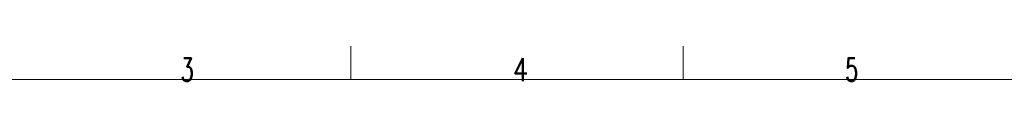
# Model space of a CAD drawing. Header units: inches. Extents: x 0 to 20790, y -12 to 14700.
# Tile 214 of 256: x 3400 to 8587, y 14513 to 14700. Entities that reach past the tile are written whole.
import ezdxf

# ---------------------------------------------------------------- set-up
doc = ezdxf.new("R2010")
doc.units = ezdxf.units.IN
doc.layers.add('210', color=7, linetype='Continuous', true_color=0xffffff)
doc.styles.add('latin_extended', font='simplex.shx')

msp = doc.modelspace()

# ---------------------------------------------------------------- linework, layer by layer
at = {"layer": '210', "color": 7, "linetype": 'Continuous', "lineweight": 18}
for p, q in [((5145, 14525), (5145, 14700)), ((6895, 14525), (6895, 14700)), ((175, 14525), (20615, 14525))]:
    msp.add_line(p, q, dxfattribs=at)

# ---------------------------------------------------------------- texts
at = {"layer": '210', "color": 211, "linetype": 'Continuous', "lineweight": 18, "char_height": 122.5, "attachment_point": 7, "line_spacing_factor": 0.963855, "style": 'latin_extended'}
for s, insert in [('\\W0.6563;3', (4248.412, 14515.64)), ('\\W0.7656;4', (5998.412, 14515.64)), ('\\W0.6563;5', (7748.412, 14515.64))]:
    msp.add_mtext(s, dxfattribs=dict(at, insert=insert))

doc.saveas('drawing.dxf')
